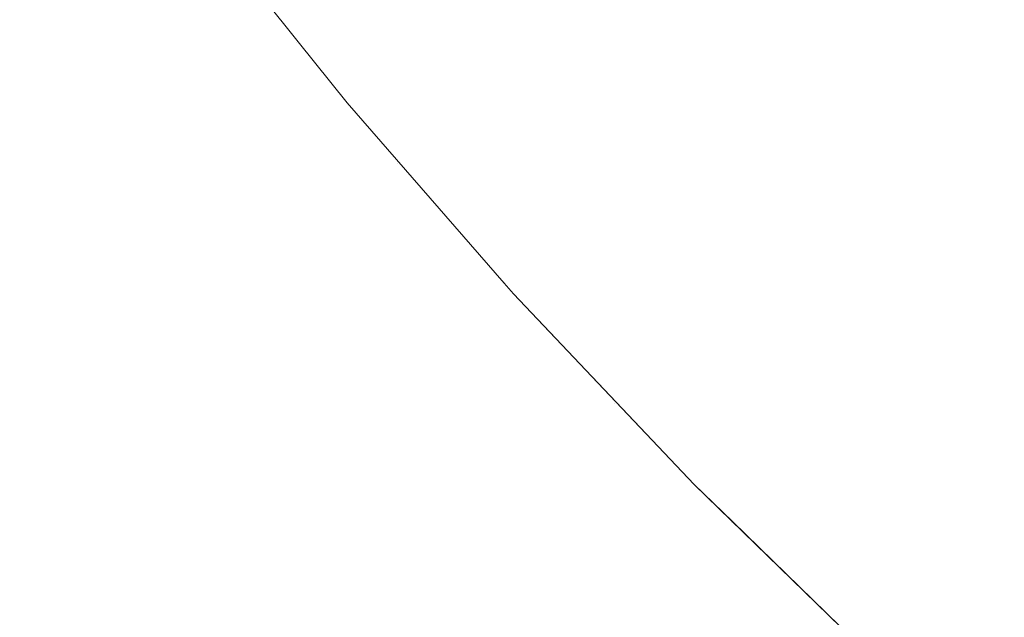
# Model space of a CAD drawing. Header units: centimetres. Extents: x -35.1 to 36.2, y 3.4 to 5.2.
# Tile 136 of 256: x -11.1119 to -11.0788, y 3.777 to 3.7971. Entities that reach past the tile are written whole.
import ezdxf

# ---------------------------------------------------------------- set-up
doc = ezdxf.new("R2010")
doc.units = ezdxf.units.CM
doc.header["$LTSCALE"] = 2.54
doc.layers.add('Lucido design-1', color=7, linetype='Continuous')

# ---------------------------------------------------------------- blocks, each defined once
blk = doc.blocks.new('Gruppo-4-1')
at = {"color": 7, "linetype": 'Continuous', "lineweight": 9}
blk.add_3dface([(-34.952766, 5.100212, -1872.215514), (-34.952766, 3.500212, -1872.215514), (36.079692, 3.500212, -1872.215514), (36.079692, 5.100212, -1872.215514)], dxfattribs=at)
for points, invisible_edges in [([(-11.103885, 3.801246, -1872.697318), (-11.1007, 3.797221, -1872.697318), (-11.101158, 3.797013, -1872.699636), (-11.10435, 3.801046, -1872.699636)], 15), ([(-11.10435, 3.801046, -1872.699636), (-11.101158, 3.797013, -1872.699636), (-11.101551, 3.796835, -1872.701944), (-11.104748, 3.800875, -1872.701944)], 15), ([(-11.090252, 3.796598, -1872.676402), (-11.093502, 3.800491, -1872.676402), (-11.092351, 3.801014, -1872.674113), (-11.089118, 3.797141, -1872.674113)], 15), ([(-11.080864, 3.801095, -1872.660793), (-11.077594, 3.797379, -1872.660793), (-11.079115, 3.796611, -1872.662952), (-11.08241, 3.800355, -1872.662952)], 15), ([(-11.105835, 3.800407, -1872.917089), (-11.106083, 3.800755, -1872.915514), (-11.10258, 3.796378, -1872.915514)], 9), ([(-11.10258, 3.796378, -1872.915514), (-11.106083, 3.800755, -1872.915514), (-11.106083, 3.800755, -1872.715514), (-11.10258, 3.796378, -1872.715514)], 10), ([(-11.10258, 3.796378, -1872.715514), (-11.106083, 3.800755, -1872.715514), (-11.105792, 3.800426, -1872.713294)], 10), ([(-11.105352, 3.800615, -1872.706529), (-11.102146, 3.796564, -1872.706529), (-11.102351, 3.796472, -1872.7088), (-11.105559, 3.800526, -1872.7088)], 15), ([(-11.105082, 3.800731, -1872.704243), (-11.10188, 3.796685, -1872.704243), (-11.102146, 3.796564, -1872.706529), (-11.105352, 3.800615, -1872.706529)], 15), ([(-11.104748, 3.800875, -1872.701944), (-11.101551, 3.796835, -1872.701944), (-11.10188, 3.796685, -1872.704243), (-11.105082, 3.800731, -1872.704243)], 15), ([(-11.102986, 3.796183, -1872.923631), (-11.10316, 3.796104, -1872.925326), (-11.10638, 3.800172, -1872.925326), (-11.106203, 3.800249, -1872.923631)], 15), ([(-11.106203, 3.800249, -1872.923631), (-11.106062, 3.80031, -1872.921959), (-11.102846, 3.796246, -1872.921959), (-11.102986, 3.796183, -1872.923631)], 15), ([(-11.10274, 3.796295, -1872.920311), (-11.102846, 3.796246, -1872.921959), (-11.106062, 3.80031, -1872.921959), (-11.105954, 3.800356, -1872.920311)], 15), ([(-11.105954, 3.800356, -1872.920311), (-11.105879, 3.800388, -1872.918688), (-11.102666, 3.796328, -1872.918688), (-11.10274, 3.796295, -1872.920311)], 15), ([(-11.102623, 3.796348, -1872.917089), (-11.102666, 3.796328, -1872.918688), (-11.105879, 3.800388, -1872.918688), (-11.105835, 3.800407, -1872.917089)], 15), ([(-11.10258, 3.796378, -1872.915514), (-11.102623, 3.796348, -1872.917089), (-11.105835, 3.800407, -1872.917089)], 11), ([(-11.105705, 3.800463, -1872.711056), (-11.102495, 3.796406, -1872.711056), (-11.10258, 3.796367, -1872.713294), (-11.105792, 3.800426, -1872.713294)], 15), ([(-11.105792, 3.800426, -1872.713294), (-11.10258, 3.796367, -1872.713294), (-11.10258, 3.796378, -1872.715514)], 11), ([(-11.105559, 3.800526, -1872.7088), (-11.102351, 3.796472, -1872.7088), (-11.102495, 3.796406, -1872.711056), (-11.105705, 3.800463, -1872.711056)], 15), ([(-11.091316, 3.796088, -1872.678705), (-11.094582, 3.8, -1872.678705), (-11.093502, 3.800491, -1872.676402), (-11.090252, 3.796598, -1872.676402)], 15), ([(-11.08241, 3.800355, -1872.662952), (-11.079115, 3.796611, -1872.662952), (-11.08057, 3.795877, -1872.665138), (-11.083888, 3.799646, -1872.665138)], 15), ([(-11.106847, 3.799972, -1872.928788), (-11.10362, 3.795895, -1872.928788), (-11.103909, 3.795764, -1872.930554), (-11.107139, 3.799846, -1872.930554)], 15), ([(-11.103371, 3.796008, -1872.927046), (-11.10362, 3.795895, -1872.928788), (-11.106847, 3.799972, -1872.928788), (-11.106594, 3.80008, -1872.927046)], 15), ([(-11.106594, 3.80008, -1872.927046), (-11.10638, 3.800172, -1872.925326), (-11.10316, 3.796104, -1872.925326), (-11.103371, 3.796008, -1872.927046)], 15), ([(-11.09231, 3.795612, -1872.681018), (-11.095591, 3.799542, -1872.681018), (-11.094582, 3.8, -1872.678705), (-11.091316, 3.796088, -1872.678705)], 15), ([(-11.107474, 3.799702, -1872.932342), (-11.104239, 3.795614, -1872.932342), (-11.104612, 3.795444, -1872.934153), (-11.107852, 3.799539, -1872.934153)], 15), ([(-11.107139, 3.799846, -1872.930554), (-11.103909, 3.795764, -1872.930554), (-11.104239, 3.795614, -1872.932342), (-11.107474, 3.799702, -1872.932342)], 15), ([(-11.083888, 3.799646, -1872.665138), (-11.08057, 3.795877, -1872.665138), (-11.081958, 3.795175, -1872.66735), (-11.085299, 3.798971, -1872.66735)], 15), ([(-11.108276, 3.799357, -1872.935985), (-11.105029, 3.795255, -1872.935985), (-11.105493, 3.795044, -1872.937837), (-11.108746, 3.799154, -1872.937837)], 15), ([(-11.107852, 3.799539, -1872.934153), (-11.104612, 3.795444, -1872.934153), (-11.105029, 3.795255, -1872.935985), (-11.108276, 3.799357, -1872.935985)], 15), ([(-11.093234, 3.795169, -1872.683339), (-11.096529, 3.799116, -1872.683339), (-11.095591, 3.799542, -1872.681018), (-11.09231, 3.795612, -1872.681018)], 15), ([(-11.109265, 3.798931, -1872.939711), (-11.106005, 3.794811, -1872.939711), (-11.106568, 3.794556, -1872.941603), (-11.109835, 3.798685, -1872.941603)], 15), ([(-11.108746, 3.799154, -1872.937837), (-11.105493, 3.795044, -1872.937837), (-11.106005, 3.794811, -1872.939711), (-11.109265, 3.798931, -1872.939711)], 15), ([(-11.09409, 3.794759, -1872.685667), (-11.097398, 3.798721, -1872.685667), (-11.096529, 3.799116, -1872.683339), (-11.093234, 3.795169, -1872.683339)], 15), ([(-11.085299, 3.798971, -1872.66735), (-11.081958, 3.795175, -1872.66735), (-11.083279, 3.794508, -1872.669585), (-11.086641, 3.798328, -1872.669585)], 15), ([(-11.109835, 3.798685, -1872.941603), (-11.106568, 3.794556, -1872.941603), (-11.107181, 3.794277, -1872.943514), (-11.110458, 3.798417, -1872.943514)], 15), ([(-11.094876, 3.794383, -1872.687998), (-11.098196, 3.798359, -1872.687998), (-11.097398, 3.798721, -1872.685667), (-11.09409, 3.794759, -1872.685667)], 15), ([(-11.110458, 3.798417, -1872.943514), (-11.107181, 3.794277, -1872.943514), (-11.107849, 3.793974, -1872.945443), (-11.111134, 3.798126, -1872.945443)], 15), ([(-11.095594, 3.794039, -1872.690331), (-11.098924, 3.798028, -1872.690331), (-11.098196, 3.798359, -1872.687998), (-11.094876, 3.794383, -1872.687998)], 15), ([(-11.086641, 3.798328, -1872.669585), (-11.083279, 3.794508, -1872.669585), (-11.084532, 3.793876, -1872.67184), (-11.087914, 3.797718, -1872.67184)], 15), ([(-11.111134, 3.798126, -1872.945443), (-11.107849, 3.793974, -1872.945443), (-11.108571, 3.793646, -1872.947388), (-11.111867, 3.797811, -1872.947388)], 15), ([(-11.096244, 3.793727, -1872.692664), (-11.099584, 3.797728, -1872.692664), (-11.098924, 3.798028, -1872.690331), (-11.095594, 3.794039, -1872.690331)], 15), ([(-11.111867, 3.797811, -1872.947388), (-11.108571, 3.793646, -1872.947388), (-11.109351, 3.793292, -1872.949348), (-11.112658, 3.79747, -1872.949348)], 15), ([(-11.096826, 3.793448, -1872.694993), (-11.100175, 3.79746, -1872.694993), (-11.099584, 3.797728, -1872.692664), (-11.096244, 3.793727, -1872.692664)], 15), ([(-11.087914, 3.797718, -1872.67184), (-11.084532, 3.793876, -1872.67184), (-11.085716, 3.793277, -1872.674113), (-11.089118, 3.797141, -1872.674113)], 15), ([(-11.112658, 3.79747, -1872.949348), (-11.109351, 3.793292, -1872.949348), (-11.110189, 3.792911, -1872.951323), (-11.113508, 3.797104, -1872.951323)], 15), ([(-11.097343, 3.793201, -1872.697318), (-11.1007, 3.797221, -1872.697318), (-11.100175, 3.79746, -1872.694993), (-11.096826, 3.793448, -1872.694993)], 15), ([(-11.075654, 3.792881, -1872.662952), (-11.079115, 3.796611, -1872.662952), (-11.077594, 3.797379, -1872.660793), (-11.074159, 3.793677, -1872.660793)], 15), ([(-11.113508, 3.797104, -1872.951323), (-11.110189, 3.792911, -1872.951323), (-11.111089, 3.792502, -1872.953311), (-11.11442, 3.796712, -1872.953311)], 15), ([(-11.098182, 3.792799, -1872.701944), (-11.101551, 3.796835, -1872.701944), (-11.101158, 3.797013, -1872.699636), (-11.097795, 3.792984, -1872.699636)], 15), ([(-11.097795, 3.792984, -1872.699636), (-11.101158, 3.797013, -1872.699636), (-11.1007, 3.797221, -1872.697318), (-11.097343, 3.793201, -1872.697318)], 15), ([(-11.089118, 3.797141, -1872.674113), (-11.085716, 3.793277, -1872.674113), (-11.086832, 3.792714, -1872.676402), (-11.090252, 3.796598, -1872.676402)], 15), ([(-11.11442, 3.796712, -1872.953311), (-11.111089, 3.792502, -1872.953311), (-11.112051, 3.792065, -1872.955309), (-11.115395, 3.796292, -1872.955309)], 15), ([(-11.098768, 3.792518, -1872.706529), (-11.102146, 3.796564, -1872.706529), (-11.10188, 3.796685, -1872.704243), (-11.098506, 3.792644, -1872.704243)], 15), ([(-11.098506, 3.792644, -1872.704243), (-11.10188, 3.796685, -1872.704243), (-11.101551, 3.796835, -1872.701944), (-11.098182, 3.792799, -1872.701944)], 15), ([(-11.090252, 3.796598, -1872.676402), (-11.086832, 3.792714, -1872.676402), (-11.08788, 3.792185, -1872.678705), (-11.091316, 3.796088, -1872.678705)], 15), ([(-11.077084, 3.79212, -1872.665138), (-11.08057, 3.795877, -1872.665138), (-11.079115, 3.796611, -1872.662952), (-11.075654, 3.792881, -1872.662952)], 15), ([(-11.099353, 3.792238, -1872.920311), (-11.099458, 3.792188, -1872.921959), (-11.102846, 3.796246, -1872.921959), (-11.10274, 3.796295, -1872.920311)], 15), ([(-11.10274, 3.796295, -1872.920311), (-11.102666, 3.796328, -1872.918688), (-11.09928, 3.792273, -1872.918688), (-11.099353, 3.792238, -1872.920311)], 15), ([(-11.099237, 3.792293, -1872.917089), (-11.09928, 3.792273, -1872.918688), (-11.102666, 3.796328, -1872.918688), (-11.102623, 3.796348, -1872.917089)], 15), ([(-11.102623, 3.796348, -1872.917089), (-11.10258, 3.796378, -1872.915514), (-11.100936, 3.794324, -1872.915514)], 9), ([(-11.100936, 3.794324, -1872.915514), (-11.099237, 3.792293, -1872.917089), (-11.102623, 3.796348, -1872.917089)], 11), ([(-11.099196, 3.792313, -1872.713294), (-11.10258, 3.796367, -1872.713294), (-11.102495, 3.796406, -1872.711056), (-11.099111, 3.792354, -1872.711056)], 15), ([(-11.10258, 3.796378, -1872.715514), (-11.100936, 3.794324, -1872.715514), (-11.100936, 3.794324, -1872.915514), (-11.10258, 3.796378, -1872.915514)], 10), ([(-11.100936, 3.794324, -1872.715514), (-11.10258, 3.796378, -1872.715514), (-11.10258, 3.796367, -1872.713294)], 10), ([(-11.10258, 3.796367, -1872.713294), (-11.099196, 3.792313, -1872.713294), (-11.100936, 3.794324, -1872.715514)], 11), ([(-11.099111, 3.792354, -1872.711056), (-11.102495, 3.796406, -1872.711056), (-11.102351, 3.796472, -1872.7088), (-11.098969, 3.792422, -1872.7088)], 15), ([(-11.098969, 3.792422, -1872.7088), (-11.102351, 3.796472, -1872.7088), (-11.102146, 3.796564, -1872.706529), (-11.098768, 3.792518, -1872.706529)], 15), ([(-11.099975, 3.79194, -1872.927046), (-11.10022, 3.791822, -1872.928788), (-11.10362, 3.795895, -1872.928788), (-11.103371, 3.796008, -1872.927046)], 15), ([(-11.103371, 3.796008, -1872.927046), (-11.10316, 3.796104, -1872.925326), (-11.099767, 3.79204, -1872.925326), (-11.099975, 3.79194, -1872.927046)], 15), ([(-11.099595, 3.792122, -1872.923631), (-11.099767, 3.79204, -1872.925326), (-11.10316, 3.796104, -1872.925326), (-11.102986, 3.796183, -1872.923631)], 15), ([(-11.102986, 3.796183, -1872.923631), (-11.102846, 3.796246, -1872.921959), (-11.099458, 3.792188, -1872.921959), (-11.099595, 3.792122, -1872.923631)], 15), ([(-11.091316, 3.796088, -1872.678705), (-11.08788, 3.792185, -1872.678705), (-11.088858, 3.791691, -1872.681018), (-11.09231, 3.795612, -1872.681018)], 15), ([(-11.101197, 3.791354, -1872.934153), (-11.104612, 3.795444, -1872.934153), (-11.104239, 3.795614, -1872.932342), (-11.10083, 3.79153, -1872.932342)], 15), ([(-11.100505, 3.791686, -1872.930554), (-11.10083, 3.79153, -1872.932342), (-11.104239, 3.795614, -1872.932342), (-11.103909, 3.795764, -1872.930554)], 15), ([(-11.103909, 3.795764, -1872.930554), (-11.10362, 3.795895, -1872.928788), (-11.10022, 3.791822, -1872.928788), (-11.100505, 3.791686, -1872.930554)], 15), ([(-11.09231, 3.795612, -1872.681018), (-11.088858, 3.791691, -1872.681018), (-11.089768, 3.791231, -1872.683339), (-11.093234, 3.795169, -1872.683339)], 15), ([(-11.078449, 3.791394, -1872.66735), (-11.081958, 3.795175, -1872.66735), (-11.08057, 3.795877, -1872.665138), (-11.077084, 3.79212, -1872.665138)], 15), ([(-11.101608, 3.791157, -1872.935985), (-11.105029, 3.795255, -1872.935985), (-11.104612, 3.795444, -1872.934153), (-11.101197, 3.791354, -1872.934153)], 15), ([(-11.10257, 3.790697, -1872.939711), (-11.106005, 3.794811, -1872.939711), (-11.105493, 3.795044, -1872.937837), (-11.102066, 3.790938, -1872.937837)], 15), ([(-11.102066, 3.790938, -1872.937837), (-11.105493, 3.795044, -1872.937837), (-11.105029, 3.795255, -1872.935985), (-11.101608, 3.791157, -1872.935985)], 15), ([(-11.093234, 3.795169, -1872.683339), (-11.089768, 3.791231, -1872.683339), (-11.09061, 3.790806, -1872.685667), (-11.09409, 3.794759, -1872.685667)], 15), ([(-11.079748, 3.790702, -1872.669585), (-11.083279, 3.794508, -1872.669585), (-11.081958, 3.795175, -1872.66735), (-11.078449, 3.791394, -1872.66735)], 15), ([(-11.103124, 3.790431, -1872.941603), (-11.106568, 3.794556, -1872.941603), (-11.106005, 3.794811, -1872.939711), (-11.10257, 3.790697, -1872.939711)], 15), ([(-11.09409, 3.794759, -1872.685667), (-11.09061, 3.790806, -1872.685667), (-11.091383, 3.790415, -1872.687998), (-11.094876, 3.794383, -1872.687998)], 15), ([(-11.103729, 3.790142, -1872.943514), (-11.107181, 3.794277, -1872.943514), (-11.106568, 3.794556, -1872.941603), (-11.103124, 3.790431, -1872.941603)], 15), ([(-11.099237, 3.792293, -1872.917089), (-11.100936, 3.794324, -1872.915514), (-11.095655, 3.788261, -1872.915514)], 9), ([(-11.095655, 3.788261, -1872.915514), (-11.100936, 3.794324, -1872.915514), (-11.100936, 3.794324, -1872.715514), (-11.095655, 3.788261, -1872.715514)], 10), ([(-11.095655, 3.788261, -1872.715514), (-11.100936, 3.794324, -1872.715514), (-11.099196, 3.792313, -1872.713294)], 10), ([(-11.094876, 3.794383, -1872.687998), (-11.091383, 3.790415, -1872.687998), (-11.09209, 3.790059, -1872.690331), (-11.095594, 3.794039, -1872.690331)], 15), ([(-11.08098, 3.790047, -1872.67184), (-11.084532, 3.793876, -1872.67184), (-11.083279, 3.794508, -1872.669585), (-11.079748, 3.790702, -1872.669585)], 15), ([(-11.105098, 3.789486, -1872.947388), (-11.108571, 3.793646, -1872.947388), (-11.107849, 3.793974, -1872.945443), (-11.104386, 3.789827, -1872.945443)], 15), ([(-11.104386, 3.789827, -1872.945443), (-11.107849, 3.793974, -1872.945443), (-11.107181, 3.794277, -1872.943514), (-11.103729, 3.790142, -1872.943514)], 15), ([(-11.095594, 3.794039, -1872.690331), (-11.09209, 3.790059, -1872.690331), (-11.09273, 3.789736, -1872.692664), (-11.096244, 3.793727, -1872.692664)], 15), ([(-11.105866, 3.789118, -1872.949348), (-11.109351, 3.793292, -1872.949348), (-11.108571, 3.793646, -1872.947388), (-11.105098, 3.789486, -1872.947388)], 15), ([(-11.096244, 3.793727, -1872.692664), (-11.09273, 3.789736, -1872.692664), (-11.093303, 3.789446, -1872.694993), (-11.096826, 3.793448, -1872.694993)], 15), ([(-11.082144, 3.789427, -1872.674113), (-11.085716, 3.793277, -1872.674113), (-11.084532, 3.793876, -1872.67184), (-11.08098, 3.790047, -1872.67184)], 15), ([(-11.106692, 3.788722, -1872.951323), (-11.110189, 3.792911, -1872.951323), (-11.109351, 3.793292, -1872.949348), (-11.105866, 3.789118, -1872.949348)], 15), ([(-11.096826, 3.793448, -1872.694993), (-11.093303, 3.789446, -1872.694993), (-11.093812, 3.789189, -1872.697318), (-11.097343, 3.793201, -1872.697318)], 15), ([(-11.097795, 3.792984, -1872.699636), (-11.094256, 3.788965, -1872.699636), (-11.094637, 3.788772, -1872.701944), (-11.098182, 3.792799, -1872.701944)], 15), ([(-11.097343, 3.793201, -1872.697318), (-11.093812, 3.789189, -1872.697318), (-11.094256, 3.788965, -1872.699636), (-11.097795, 3.792984, -1872.699636)], 15), ([(-11.083241, 3.788843, -1872.676402), (-11.086832, 3.792714, -1872.676402), (-11.085716, 3.793277, -1872.674113), (-11.082144, 3.789427, -1872.674113)], 15), ([(-11.107578, 3.788298, -1872.953311), (-11.111089, 3.792502, -1872.953311), (-11.110189, 3.792911, -1872.951323), (-11.106692, 3.788722, -1872.951323)], 15), ([(-11.098506, 3.792644, -1872.704243), (-11.094956, 3.788611, -1872.704243), (-11.095214, 3.788481, -1872.706529), (-11.098768, 3.792518, -1872.706529)], 15), ([(-11.098182, 3.792799, -1872.701944), (-11.094637, 3.788772, -1872.701944), (-11.094956, 3.788611, -1872.704243), (-11.098506, 3.792644, -1872.704243)], 15), ([(-11.084271, 3.788295, -1872.678705), (-11.08788, 3.792185, -1872.678705), (-11.086832, 3.792714, -1872.676402), (-11.083241, 3.788843, -1872.676402)], 15), ([(-11.108526, 3.787844, -1872.955309), (-11.112051, 3.792065, -1872.955309), (-11.111089, 3.792502, -1872.953311), (-11.107578, 3.788298, -1872.953311)], 15), ([(-11.099111, 3.792354, -1872.711056), (-11.095552, 3.78831, -1872.711056), (-11.095635, 3.788268, -1872.713294), (-11.099196, 3.792313, -1872.713294)], 15), ([(-11.099196, 3.792313, -1872.713294), (-11.095635, 3.788268, -1872.713294), (-11.095655, 3.788261, -1872.715514)], 11), ([(-11.098969, 3.792422, -1872.7088), (-11.095412, 3.788381, -1872.7088), (-11.095552, 3.78831, -1872.711056), (-11.099111, 3.792354, -1872.711056)], 15), ([(-11.098768, 3.792518, -1872.706529), (-11.095214, 3.788481, -1872.706529), (-11.095412, 3.788381, -1872.7088), (-11.098969, 3.792422, -1872.7088)], 15), ([(-11.109537, 3.787359, -1872.957318), (-11.113077, 3.791599, -1872.957318), (-11.112051, 3.792065, -1872.955309), (-11.108526, 3.787844, -1872.955309)], 15), ([(-11.099975, 3.79194, -1872.927046), (-11.099767, 3.79204, -1872.925326), (-11.096197, 3.787985, -1872.925326), (-11.096402, 3.787881, -1872.927046)], 15), ([(-11.096028, 3.78807, -1872.923631), (-11.096197, 3.787985, -1872.925326), (-11.099767, 3.79204, -1872.925326), (-11.099595, 3.792122, -1872.923631)], 15), ([(-11.099595, 3.792122, -1872.923631), (-11.099458, 3.792188, -1872.921959), (-11.095893, 3.788138, -1872.921959), (-11.096028, 3.78807, -1872.923631)], 15), ([(-11.09579, 3.78819, -1872.920311), (-11.095893, 3.788138, -1872.921959), (-11.099458, 3.792188, -1872.921959), (-11.099353, 3.792238, -1872.920311)], 15), ([(-11.099353, 3.792238, -1872.920311), (-11.09928, 3.792273, -1872.918688), (-11.095718, 3.788226, -1872.918688), (-11.09579, 3.78819, -1872.920311)], 15), ([(-11.095676, 3.788248, -1872.917089), (-11.095718, 3.788226, -1872.918688), (-11.09928, 3.792273, -1872.918688), (-11.099237, 3.792293, -1872.917089)], 15), ([(-11.095655, 3.788261, -1872.915514), (-11.095676, 3.788248, -1872.917089), (-11.099237, 3.792293, -1872.917089)], 11), ([(-11.085233, 3.787783, -1872.681018), (-11.088858, 3.791691, -1872.681018), (-11.08788, 3.792185, -1872.678705), (-11.084271, 3.788295, -1872.678705)], 15), ([(-11.096923, 3.787618, -1872.930554), (-11.097243, 3.787456, -1872.932342), (-11.10083, 3.79153, -1872.932342), (-11.100505, 3.791686, -1872.930554)], 15), ([(-11.100505, 3.791686, -1872.930554), (-11.10022, 3.791822, -1872.928788), (-11.096643, 3.787759, -1872.928788), (-11.096923, 3.787618, -1872.930554)], 15), ([(-11.096402, 3.787881, -1872.927046), (-11.096643, 3.787759, -1872.928788), (-11.10022, 3.791822, -1872.928788), (-11.099975, 3.79194, -1872.927046)], 15), ([(-11.086127, 3.787307, -1872.683339), (-11.089768, 3.791231, -1872.683339), (-11.088858, 3.791691, -1872.681018), (-11.085233, 3.787783, -1872.681018)], 15), ([(-11.110613, 3.786844, -1872.959334), (-11.114169, 3.791103, -1872.959334), (-11.113077, 3.791599, -1872.957318), (-11.109537, 3.787359, -1872.957318)], 15), ([(-11.101197, 3.791354, -1872.934153), (-11.097605, 3.787274, -1872.934153), (-11.09801, 3.787069, -1872.935985), (-11.101608, 3.791157, -1872.935985)], 15), ([(-11.10083, 3.79153, -1872.932342), (-11.097243, 3.787456, -1872.932342), (-11.097605, 3.787274, -1872.934153), (-11.101197, 3.791354, -1872.934153)], 15), ([(-11.078449, 3.791394, -1872.66735), (-11.07477, 3.78763, -1872.66735), (-11.076045, 3.786915, -1872.669585), (-11.079748, 3.790702, -1872.669585)], 15), ([(-11.111755, 3.786296, -1872.961357), (-11.115329, 3.790576, -1872.961357), (-11.114169, 3.791103, -1872.959334), (-11.110613, 3.786844, -1872.959334)], 15), ([(-11.101608, 3.791157, -1872.935985), (-11.09801, 3.787069, -1872.935985), (-11.09846, 3.786842, -1872.937837), (-11.102066, 3.790938, -1872.937837)], 15), ([(-11.086955, 3.786867, -1872.685667), (-11.09061, 3.790806, -1872.685667), (-11.089768, 3.791231, -1872.683339), (-11.086127, 3.787307, -1872.683339)], 15), ([(-11.10257, 3.790697, -1872.939711), (-11.098956, 3.786591, -1872.939711), (-11.099501, 3.786316, -1872.941603), (-11.103124, 3.790431, -1872.941603)], 15), ([(-11.102066, 3.790938, -1872.937837), (-11.09846, 3.786842, -1872.937837), (-11.098956, 3.786591, -1872.939711), (-11.10257, 3.790697, -1872.939711)], 15), ([(-11.087716, 3.786462, -1872.687998), (-11.091383, 3.790415, -1872.687998), (-11.09061, 3.790806, -1872.685667), (-11.086955, 3.786867, -1872.685667)], 15), ([(-11.079748, 3.790702, -1872.669585), (-11.076045, 3.786915, -1872.669585), (-11.077255, 3.786237, -1872.67184), (-11.08098, 3.790047, -1872.67184)], 15), ([(-11.112966, 3.785716, -1872.963384), (-11.116558, 3.790018, -1872.963384), (-11.115329, 3.790576, -1872.961357), (-11.111755, 3.786296, -1872.961357)], 15), ([(-11.103124, 3.790431, -1872.941603), (-11.099501, 3.786316, -1872.941603), (-11.100096, 3.786016, -1872.943514), (-11.103729, 3.790142, -1872.943514)], 15), ([(-11.08841, 3.786093, -1872.690331), (-11.09209, 3.790059, -1872.690331), (-11.091383, 3.790415, -1872.687998), (-11.087716, 3.786462, -1872.687998)], 15), ([(-11.103729, 3.790142, -1872.943514), (-11.100096, 3.786016, -1872.943514), (-11.100743, 3.785689, -1872.945443), (-11.104386, 3.789827, -1872.945443)], 15), ([(-11.089039, 3.785758, -1872.692664), (-11.09273, 3.789736, -1872.692664), (-11.09209, 3.790059, -1872.690331), (-11.08841, 3.786093, -1872.690331)], 15), ([(-11.08098, 3.790047, -1872.67184), (-11.077255, 3.786237, -1872.67184), (-11.078399, 3.785596, -1872.674113), (-11.082144, 3.789427, -1872.674113)], 15), ([(-11.104386, 3.789827, -1872.945443), (-11.100743, 3.785689, -1872.945443), (-11.101444, 3.785335, -1872.947388), (-11.105098, 3.789486, -1872.947388)], 15), ([(-11.089603, 3.785458, -1872.694993), (-11.093303, 3.789446, -1872.694993), (-11.09273, 3.789736, -1872.692664), (-11.089039, 3.785758, -1872.692664)], 15), ([(-11.105098, 3.789486, -1872.947388), (-11.101444, 3.785335, -1872.947388), (-11.1022, 3.784953, -1872.949348), (-11.105866, 3.789118, -1872.949348)], 15), ([(-11.090103, 3.785192, -1872.697318), (-11.093812, 3.789189, -1872.697318), (-11.093303, 3.789446, -1872.694993), (-11.089603, 3.785458, -1872.694993)], 15), ([(-11.082144, 3.789427, -1872.674113), (-11.078399, 3.785596, -1872.674113), (-11.079476, 3.784992, -1872.676402), (-11.083241, 3.788843, -1872.676402)], 15), ([(-11.105866, 3.789118, -1872.949348), (-11.1022, 3.784953, -1872.949348), (-11.103013, 3.784543, -1872.951323), (-11.106692, 3.788722, -1872.951323)], 15), ([(-11.09054, 3.784959, -1872.699636), (-11.094256, 3.788965, -1872.699636), (-11.093812, 3.789189, -1872.697318), (-11.090103, 3.785192, -1872.697318)], 15), ([(-11.106692, 3.788722, -1872.951323), (-11.103013, 3.784543, -1872.951323), (-11.103885, 3.784102, -1872.953311), (-11.107578, 3.788298, -1872.953311)], 15), ([(-11.091228, 3.784593, -1872.704243), (-11.094956, 3.788611, -1872.704243), (-11.094637, 3.788772, -1872.701944), (-11.090914, 3.78476, -1872.701944)], 15), ([(-11.090914, 3.78476, -1872.701944), (-11.094637, 3.788772, -1872.701944), (-11.094256, 3.788965, -1872.699636), (-11.09054, 3.784959, -1872.699636)], 15), ([(-11.083241, 3.788843, -1872.676402), (-11.079476, 3.784992, -1872.676402), (-11.080487, 3.784425, -1872.678705), (-11.084271, 3.788295, -1872.678705)], 15), ([(-11.091814, 3.784281, -1872.711056), (-11.095552, 3.78831, -1872.711056), (-11.095412, 3.788381, -1872.7088), (-11.091676, 3.784354, -1872.7088)], 15), ([(-11.091676, 3.784354, -1872.7088), (-11.095412, 3.788381, -1872.7088), (-11.095214, 3.788481, -1872.706529), (-11.091482, 3.784458, -1872.706529)], 15), ([(-11.091482, 3.784458, -1872.706529), (-11.095214, 3.788481, -1872.706529), (-11.094956, 3.788611, -1872.704243), (-11.091228, 3.784593, -1872.704243)], 15), ([(-11.107578, 3.788298, -1872.953311), (-11.103885, 3.784102, -1872.953311), (-11.104818, 3.783631, -1872.955309), (-11.108526, 3.787844, -1872.955309)], 15), ([(-11.092282, 3.784032, -1872.923631), (-11.092448, 3.783944, -1872.925326), (-11.096197, 3.787985, -1872.925326), (-11.096028, 3.78807, -1872.923631)], 15), ([(-11.096028, 3.78807, -1872.923631), (-11.095893, 3.788138, -1872.921959), (-11.092149, 3.784103, -1872.921959), (-11.092282, 3.784032, -1872.923631)], 15), ([(-11.092048, 3.784157, -1872.920311), (-11.092149, 3.784103, -1872.921959), (-11.095893, 3.788138, -1872.921959), (-11.09579, 3.78819, -1872.920311)], 15), ([(-11.09579, 3.78819, -1872.920311), (-11.095718, 3.788226, -1872.918688), (-11.091977, 3.784194, -1872.918688), (-11.092048, 3.784157, -1872.920311)], 15), ([(-11.091936, 3.784216, -1872.917089), (-11.091977, 3.784194, -1872.918688), (-11.095718, 3.788226, -1872.918688), (-11.095676, 3.788248, -1872.917089)], 15), ([(-11.095676, 3.788248, -1872.917089), (-11.095655, 3.788261, -1872.915514), (-11.095337, 3.787896, -1872.915514)], 9), ([(-11.091936, 3.784216, -1872.917089), (-11.095676, 3.788248, -1872.917089), (-11.095337, 3.787896, -1872.915514)], 11), ([(-11.095337, 3.787896, -1872.715514), (-11.095655, 3.788261, -1872.715514), (-11.095635, 3.788268, -1872.713294)], 10), ([(-11.095655, 3.788261, -1872.715514), (-11.095337, 3.787896, -1872.715514), (-11.095337, 3.787896, -1872.915514), (-11.095655, 3.788261, -1872.915514)], 10), ([(-11.091896, 3.784238, -1872.713294), (-11.095635, 3.788268, -1872.713294), (-11.095552, 3.78831, -1872.711056), (-11.091814, 3.784281, -1872.711056)], 15), ([(-11.095337, 3.787896, -1872.715514), (-11.095635, 3.788268, -1872.713294), (-11.091896, 3.784238, -1872.713294)], 11), ([(-11.084271, 3.788295, -1872.678705), (-11.080487, 3.784425, -1872.678705), (-11.081432, 3.783895, -1872.681018), (-11.085233, 3.787783, -1872.681018)], 15), ([(-11.108526, 3.787844, -1872.955309), (-11.104818, 3.783631, -1872.955309), (-11.105813, 3.783129, -1872.957318), (-11.109537, 3.787359, -1872.957318)], 15), ([(-11.096923, 3.787618, -1872.930554), (-11.096643, 3.787759, -1872.928788), (-11.092887, 3.78371, -1872.928788), (-11.093162, 3.783564, -1872.930554)], 15), ([(-11.092649, 3.783837, -1872.927046), (-11.092887, 3.78371, -1872.928788), (-11.096643, 3.787759, -1872.928788), (-11.096402, 3.787881, -1872.927046)], 15), ([(-11.096402, 3.787881, -1872.927046), (-11.096197, 3.787985, -1872.925326), (-11.092448, 3.783944, -1872.925326), (-11.092649, 3.783837, -1872.927046)], 15), ([(-11.095337, 3.787896, -1872.915514), (-11.089266, 3.781484, -1872.915514), (-11.091936, 3.784216, -1872.917089)], 10), ([(-11.089266, 3.781484, -1872.915514), (-11.095337, 3.787896, -1872.915514), (-11.095337, 3.787896, -1872.715514), (-11.09189, 3.784255, -1872.715514)], 10), ([(-11.091896, 3.784238, -1872.713294), (-11.09189, 3.784255, -1872.715514), (-11.095337, 3.787896, -1872.715514)], 9), ([(-11.085233, 3.787783, -1872.681018), (-11.081432, 3.783895, -1872.681018), (-11.08231, 3.783402, -1872.683339), (-11.086127, 3.787307, -1872.683339)], 15), ([(-11.109537, 3.787359, -1872.957318), (-11.105813, 3.783129, -1872.957318), (-11.106872, 3.782594, -1872.959334), (-11.110613, 3.786844, -1872.959334)], 15), ([(-11.093832, 3.783207, -1872.934153), (-11.097605, 3.787274, -1872.934153), (-11.097243, 3.787456, -1872.932342), (-11.093477, 3.783397, -1872.932342)], 15), ([(-11.093162, 3.783564, -1872.930554), (-11.093477, 3.783397, -1872.932342), (-11.097243, 3.787456, -1872.932342), (-11.096923, 3.787618, -1872.930554)], 15), ([(-11.094672, 3.78276, -1872.937837), (-11.09846, 3.786842, -1872.937837), (-11.09801, 3.787069, -1872.935985), (-11.09423, 3.782995, -1872.935985)], 15), ([(-11.09423, 3.782995, -1872.935985), (-11.09801, 3.787069, -1872.935985), (-11.097605, 3.787274, -1872.934153), (-11.093832, 3.783207, -1872.934153)], 15), ([(-11.086127, 3.787307, -1872.683339), (-11.08231, 3.783402, -1872.683339), (-11.083123, 3.782947, -1872.685667), (-11.086955, 3.786867, -1872.685667)], 15), ([(-11.110613, 3.786844, -1872.959334), (-11.106872, 3.782594, -1872.959334), (-11.107996, 3.782026, -1872.961357), (-11.111755, 3.786296, -1872.961357)], 15), ([(-11.095161, 3.7825, -1872.939711), (-11.098956, 3.786591, -1872.939711), (-11.09846, 3.786842, -1872.937837), (-11.094672, 3.78276, -1872.937837)], 15), ([(-11.086955, 3.786867, -1872.685667), (-11.083123, 3.782947, -1872.685667), (-11.08387, 3.782528, -1872.687998), (-11.087716, 3.786462, -1872.687998)], 15), ([(-11.095696, 3.782215, -1872.941603), (-11.099501, 3.786316, -1872.941603), (-11.098956, 3.786591, -1872.939711), (-11.095161, 3.7825, -1872.939711)], 15), ([(-11.087716, 3.786462, -1872.687998), (-11.08387, 3.782528, -1872.687998), (-11.084552, 3.782146, -1872.690331), (-11.08841, 3.786093, -1872.690331)], 15), ([(-11.111755, 3.786296, -1872.961357), (-11.107996, 3.782026, -1872.961357), (-11.109188, 3.781424, -1872.963384), (-11.112966, 3.785716, -1872.963384)], 15), ([(-11.096918, 3.781565, -1872.945443), (-11.100743, 3.785689, -1872.945443), (-11.100096, 3.786016, -1872.943514), (-11.096281, 3.781904, -1872.943514)], 15), ([(-11.096281, 3.781904, -1872.943514), (-11.100096, 3.786016, -1872.943514), (-11.099501, 3.786316, -1872.941603), (-11.095696, 3.782215, -1872.941603)], 15), ([(-11.08841, 3.786093, -1872.690331), (-11.084552, 3.782146, -1872.690331), (-11.085169, 3.781799, -1872.692664), (-11.089039, 3.785758, -1872.692664)], 15), ([(-11.112966, 3.785716, -1872.963384), (-11.109188, 3.781424, -1872.963384), (-11.110449, 3.780787, -1872.965413), (-11.114247, 3.785103, -1872.965413)], 15), ([(-11.097606, 3.781199, -1872.947388), (-11.101444, 3.785335, -1872.947388), (-11.100743, 3.785689, -1872.945443), (-11.096918, 3.781565, -1872.945443)], 15), ([(-11.089039, 3.785758, -1872.692664), (-11.085169, 3.781799, -1872.692664), (-11.085723, 3.781489, -1872.694993), (-11.089603, 3.785458, -1872.694993)], 15), ([(-11.089603, 3.785458, -1872.694993), (-11.085723, 3.781489, -1872.694993), (-11.086214, 3.781214, -1872.697318), (-11.090103, 3.785192, -1872.697318)], 15), ([(-11.079476, 3.784992, -1872.676402), (-11.078399, 3.785596, -1872.674113), (-11.074477, 3.781788, -1872.674113), (-11.075534, 3.781164, -1872.676402)], 15), ([(-11.114247, 3.785103, -1872.965413), (-11.110449, 3.780787, -1872.965413), (-11.11178, 3.780115, -1872.967443), (-11.1156, 3.784455, -1872.967443)], 15), ([(-11.09835, 3.780803, -1872.949348), (-11.1022, 3.784953, -1872.949348), (-11.101444, 3.785335, -1872.947388), (-11.097606, 3.781199, -1872.947388)], 15), ([(-11.090103, 3.785192, -1872.697318), (-11.086214, 3.781214, -1872.697318), (-11.086643, 3.780973, -1872.699636), (-11.09054, 3.784959, -1872.699636)], 15), ([(-11.099149, 3.780378, -1872.951323), (-11.103013, 3.784543, -1872.951323), (-11.1022, 3.784953, -1872.949348), (-11.09835, 3.780803, -1872.949348)], 15), ([(-11.090914, 3.78476, -1872.701944), (-11.087011, 3.780767, -1872.701944), (-11.087319, 3.780594, -1872.704243), (-11.091228, 3.784593, -1872.704243)], 15), ([(-11.09054, 3.784959, -1872.699636), (-11.086643, 3.780973, -1872.699636), (-11.087011, 3.780767, -1872.701944), (-11.090914, 3.78476, -1872.701944)], 15), ([(-11.075534, 3.781164, -1872.676402), (-11.076526, 3.780578, -1872.678705), (-11.080487, 3.784425, -1872.678705), (-11.079476, 3.784992, -1872.676402)], 15), ([(-11.1156, 3.784455, -1872.967443), (-11.11178, 3.780115, -1872.967443), (-11.113182, 3.779407, -1872.96947), (-11.117025, 3.783772, -1872.96947)], 15), ([(-11.100006, 3.779922, -1872.953311), (-11.103885, 3.784102, -1872.953311), (-11.103013, 3.784543, -1872.951323), (-11.099149, 3.780378, -1872.951323)], 15), ([(-11.091676, 3.784354, -1872.7088), (-11.087759, 3.780347, -1872.7088), (-11.087894, 3.780272, -1872.711056), (-11.091814, 3.784281, -1872.711056)], 15), ([(-11.091482, 3.784458, -1872.706529), (-11.087568, 3.780455, -1872.706529), (-11.087759, 3.780347, -1872.7088), (-11.091676, 3.784354, -1872.7088)], 15), ([(-11.091228, 3.784593, -1872.704243), (-11.087319, 3.780594, -1872.704243), (-11.087568, 3.780455, -1872.706529), (-11.091482, 3.784458, -1872.706529)], 15), ([(-11.081432, 3.783895, -1872.681018), (-11.080487, 3.784425, -1872.678705), (-11.076526, 3.780578, -1872.678705), (-11.077452, 3.780031, -1872.681018)], 15), ([(-11.100923, 3.779434, -1872.955309), (-11.104818, 3.783631, -1872.955309), (-11.103885, 3.784102, -1872.953311), (-11.100006, 3.779922, -1872.953311)], 15), ([(-11.088354, 3.780014, -1872.923631), (-11.088517, 3.779922, -1872.925326), (-11.092448, 3.783944, -1872.925326), (-11.092282, 3.784032, -1872.923631)], 15), ([(-11.092282, 3.784032, -1872.923631), (-11.092149, 3.784103, -1872.921959), (-11.088223, 3.780087, -1872.921959), (-11.088354, 3.780014, -1872.923631)], 15), ([(-11.088124, 3.780143, -1872.920311), (-11.088223, 3.780087, -1872.921959), (-11.092149, 3.784103, -1872.921959), (-11.092048, 3.784157, -1872.920311)], 15), ([(-11.092048, 3.784157, -1872.920311), (-11.091977, 3.784194, -1872.918688), (-11.088055, 3.780182, -1872.918688), (-11.088124, 3.780143, -1872.920311)], 15), ([(-11.088014, 3.780205, -1872.917089), (-11.088055, 3.780182, -1872.918688), (-11.091977, 3.784194, -1872.918688), (-11.091936, 3.784216, -1872.917089)], 15), ([(-11.088014, 3.780205, -1872.917089), (-11.091936, 3.784216, -1872.917089), (-11.089266, 3.781484, -1872.915514)], 11), ([(-11.091814, 3.784281, -1872.711056), (-11.087894, 3.780272, -1872.711056), (-11.087974, 3.780227, -1872.713294), (-11.091896, 3.784238, -1872.713294)], 15), ([(-11.089266, 3.781484, -1872.715514), (-11.09189, 3.784255, -1872.715514), (-11.091896, 3.784238, -1872.713294)], 10), ([(-11.091896, 3.784238, -1872.713294), (-11.087974, 3.780227, -1872.713294), (-11.089266, 3.781484, -1872.715514)], 11), ([(-11.09189, 3.784255, -1872.715514), (-11.089266, 3.781484, -1872.715514), (-11.089266, 3.781484, -1872.915514)], 10), ([(-11.093162, 3.783564, -1872.930554), (-11.092887, 3.78371, -1872.928788), (-11.088948, 3.779681, -1872.928788), (-11.089218, 3.77953, -1872.930554)], 15), ([(-11.088715, 3.779812, -1872.927046), (-11.088948, 3.779681, -1872.928788), (-11.092887, 3.78371, -1872.928788), (-11.092649, 3.783837, -1872.927046)], 15), ([(-11.092649, 3.783837, -1872.927046), (-11.092448, 3.783944, -1872.925326), (-11.088517, 3.779922, -1872.925326), (-11.088715, 3.779812, -1872.927046)], 15), ([(-11.077452, 3.780031, -1872.681018), (-11.078314, 3.779522, -1872.683339), (-11.08231, 3.783402, -1872.683339), (-11.081432, 3.783895, -1872.681018)], 15), ([(-11.101901, 3.778913, -1872.957318), (-11.105813, 3.783129, -1872.957318), (-11.104818, 3.783631, -1872.955309), (-11.100923, 3.779434, -1872.955309)], 15), ([(-11.093477, 3.783397, -1872.932342), (-11.089527, 3.779356, -1872.932342), (-11.089876, 3.779161, -1872.934153), (-11.093832, 3.783207, -1872.934153)], 15), ([(-11.089218, 3.77953, -1872.930554), (-11.089527, 3.779356, -1872.932342), (-11.093477, 3.783397, -1872.932342), (-11.093162, 3.783564, -1872.930554)], 15), ([(-11.083123, 3.782947, -1872.685667), (-11.08231, 3.783402, -1872.683339), (-11.078314, 3.779522, -1872.683339), (-11.079111, 3.779051, -1872.685667)], 15), ([(-11.102943, 3.778359, -1872.959334), (-11.106872, 3.782594, -1872.959334), (-11.105813, 3.783129, -1872.957318), (-11.101901, 3.778913, -1872.957318)], 15), ([(-11.093832, 3.783207, -1872.934153), (-11.089876, 3.779161, -1872.934153), (-11.090267, 3.778941, -1872.935985), (-11.09423, 3.782995, -1872.935985)], 15), ([(-11.094672, 3.78276, -1872.937837), (-11.090701, 3.778698, -1872.937837), (-11.091181, 3.778429, -1872.939711), (-11.095161, 3.7825, -1872.939711)], 15), ([(-11.09423, 3.782995, -1872.935985), (-11.090267, 3.778941, -1872.935985), (-11.090701, 3.778698, -1872.937837), (-11.094672, 3.78276, -1872.937837)], 15), ([(-11.079111, 3.779051, -1872.685667), (-11.079844, 3.778618, -1872.687998), (-11.08387, 3.782528, -1872.687998), (-11.083123, 3.782947, -1872.685667)], 15), ([(-11.104048, 3.777771, -1872.961357), (-11.107996, 3.782026, -1872.961357), (-11.106872, 3.782594, -1872.959334), (-11.102943, 3.778359, -1872.959334)], 15), ([(-11.095161, 3.7825, -1872.939711), (-11.091181, 3.778429, -1872.939711), (-11.091707, 3.778134, -1872.941603), (-11.095696, 3.782215, -1872.941603)], 15), ([(-11.084552, 3.782146, -1872.690331), (-11.08387, 3.782528, -1872.687998), (-11.079844, 3.778618, -1872.687998), (-11.080513, 3.778223, -1872.690331)], 15), ([(-11.095696, 3.782215, -1872.941603), (-11.091707, 3.778134, -1872.941603), (-11.092281, 3.777812, -1872.943514), (-11.096281, 3.781904, -1872.943514)], 15), ([(-11.080513, 3.778223, -1872.690331), (-11.081118, 3.777866, -1872.692664), (-11.085169, 3.781799, -1872.692664), (-11.084552, 3.782146, -1872.690331)], 15), ([(-11.10522, 3.777147, -1872.963384), (-11.109188, 3.781424, -1872.963384), (-11.107996, 3.782026, -1872.961357), (-11.104048, 3.777771, -1872.961357)], 15), ([(-11.096281, 3.781904, -1872.943514), (-11.092281, 3.777812, -1872.943514), (-11.092906, 3.777462, -1872.945443), (-11.096918, 3.781565, -1872.945443)], 15), ([(-11.085723, 3.781489, -1872.694993), (-11.085169, 3.781799, -1872.692664), (-11.081118, 3.777866, -1872.692664), (-11.081662, 3.777545, -1872.694993)], 15), ([(-11.106459, 3.776487, -1872.965413), (-11.110449, 3.780787, -1872.965413), (-11.109188, 3.781424, -1872.963384), (-11.10522, 3.777147, -1872.963384)], 15), ([(-11.096918, 3.781565, -1872.945443), (-11.092906, 3.777462, -1872.945443), (-11.093582, 3.777083, -1872.947388), (-11.097606, 3.781199, -1872.947388)], 15), ([(-11.089266, 3.781484, -1872.915514), (-11.08798, 3.780234, -1872.915514), (-11.088014, 3.780205, -1872.917089)], 10), ([(-11.082728, 3.775129, -1872.915514), (-11.08798, 3.780234, -1872.915514), (-11.089266, 3.781484, -1872.715514), (-11.083876, 3.776245, -1872.715514)], 10), ([(-11.08798, 3.780234, -1872.915514), (-11.089266, 3.781484, -1872.915514), (-11.089266, 3.781484, -1872.715514)], 10), ([(-11.083869, 3.776241, -1872.713294), (-11.083876, 3.776245, -1872.715514), (-11.089266, 3.781484, -1872.715514), (-11.087974, 3.780227, -1872.713294)], 13), ([(-11.081662, 3.777545, -1872.694993), (-11.082143, 3.77726, -1872.697318), (-11.086214, 3.781214, -1872.697318), (-11.085723, 3.781489, -1872.694993)], 15), ([(-11.097606, 3.781199, -1872.947388), (-11.093582, 3.777083, -1872.947388), (-11.094312, 3.776673, -1872.949348), (-11.09835, 3.780803, -1872.949348)], 15), ([(-11.086643, 3.780973, -1872.699636), (-11.086214, 3.781214, -1872.697318), (-11.082143, 3.77726, -1872.697318), (-11.082564, 3.777012, -1872.699636)], 15), ([(-11.107768, 3.775791, -1872.967443), (-11.11178, 3.780115, -1872.967443), (-11.110449, 3.780787, -1872.965413), (-11.106459, 3.776487, -1872.965413)], 15), ([(-11.09835, 3.780803, -1872.949348), (-11.094312, 3.776673, -1872.949348), (-11.095097, 3.776233, -1872.951323), (-11.099149, 3.780378, -1872.951323)], 15), ([(-11.087319, 3.780594, -1872.704243), (-11.087011, 3.780767, -1872.701944), (-11.082924, 3.776799, -1872.701944), (-11.083226, 3.77662, -1872.704243)], 15), ([(-11.082564, 3.777012, -1872.699636), (-11.082924, 3.776799, -1872.701944), (-11.087011, 3.780767, -1872.701944), (-11.086643, 3.780973, -1872.699636)], 15), ([(-11.099149, 3.780378, -1872.951323), (-11.095097, 3.776233, -1872.951323), (-11.095939, 3.775761, -1872.953311), (-11.100006, 3.779922, -1872.953311)], 15), ([(-11.087759, 3.780347, -1872.7088), (-11.087568, 3.780455, -1872.706529), (-11.083471, 3.776476, -1872.706529), (-11.083659, 3.776365, -1872.7088)], 15), ([(-11.083226, 3.77662, -1872.704243), (-11.083471, 3.776476, -1872.706529), (-11.087568, 3.780455, -1872.706529), (-11.087319, 3.780594, -1872.704243)], 15), ([(-11.109147, 3.775057, -1872.96947), (-11.113182, 3.779407, -1872.96947), (-11.11178, 3.780115, -1872.967443), (-11.107768, 3.775791, -1872.967443)], 15), ([(-11.088354, 3.780014, -1872.923631), (-11.088223, 3.780087, -1872.921959), (-11.084114, 3.776097, -1872.921959), (-11.084242, 3.776021, -1872.923631)], 15), ([(-11.084016, 3.776154, -1872.920311), (-11.084114, 3.776097, -1872.921959), (-11.088223, 3.780087, -1872.921959), (-11.088124, 3.780143, -1872.920311)], 15), ([(-11.088124, 3.780143, -1872.920311), (-11.088055, 3.780182, -1872.918688), (-11.083948, 3.776194, -1872.918688), (-11.084016, 3.776154, -1872.920311)], 15), ([(-11.083908, 3.776218, -1872.917089), (-11.083948, 3.776194, -1872.918688), (-11.088055, 3.780182, -1872.918688), (-11.088014, 3.780205, -1872.917089)], 15), ([(-11.088014, 3.780205, -1872.917089), (-11.08798, 3.780234, -1872.915514), (-11.082728, 3.775129, -1872.915514), (-11.083908, 3.776218, -1872.917089)], 13), ([(-11.087974, 3.780227, -1872.713294), (-11.087894, 3.780272, -1872.711056), (-11.083791, 3.776287, -1872.711056), (-11.083869, 3.776241, -1872.713294)], 15), ([(-11.083659, 3.776365, -1872.7088), (-11.083791, 3.776287, -1872.711056), (-11.087894, 3.780272, -1872.711056), (-11.087759, 3.780347, -1872.7088)], 15), ([(-11.100006, 3.779922, -1872.953311), (-11.095939, 3.775761, -1872.953311), (-11.09684, 3.775256, -1872.955309), (-11.100923, 3.779434, -1872.955309)], 15), ([(-11.084596, 3.775812, -1872.927046), (-11.084824, 3.775677, -1872.928788), (-11.088948, 3.779681, -1872.928788), (-11.088715, 3.779812, -1872.927046)], 15), ([(-11.088715, 3.779812, -1872.927046), (-11.088517, 3.779922, -1872.925326), (-11.084402, 3.775926, -1872.925326), (-11.084596, 3.775812, -1872.927046)], 15), ([(-11.084242, 3.776021, -1872.923631), (-11.084402, 3.775926, -1872.925326), (-11.088517, 3.779922, -1872.925326), (-11.088354, 3.780014, -1872.923631)], 15), ([(-11.110597, 3.774285, -1872.971493), (-11.114658, 3.778662, -1872.971493), (-11.113182, 3.779407, -1872.96947), (-11.109147, 3.775057, -1872.96947)], 15), ([(-11.100923, 3.779434, -1872.955309), (-11.09684, 3.775256, -1872.955309), (-11.0978, 3.774718, -1872.957318), (-11.101901, 3.778913, -1872.957318)], 15), ([(-11.085089, 3.77552, -1872.930554), (-11.085392, 3.775341, -1872.932342), (-11.089527, 3.779356, -1872.932342), (-11.089218, 3.77953, -1872.930554)], 15), ([(-11.089218, 3.77953, -1872.930554), (-11.088948, 3.779681, -1872.928788), (-11.084824, 3.775677, -1872.928788), (-11.085089, 3.77552, -1872.930554)], 15), ([(-11.079111, 3.779051, -1872.685667), (-11.078314, 3.779522, -1872.683339), (-11.074137, 3.775671, -1872.683339), (-11.074917, 3.775186, -1872.685667)], 15), ([(-11.085735, 3.775139, -1872.934153), (-11.086118, 3.774913, -1872.935985), (-11.090267, 3.778941, -1872.935985), (-11.089876, 3.779161, -1872.934153)], 15), ([(-11.089876, 3.779161, -1872.934153), (-11.089527, 3.779356, -1872.932342), (-11.085392, 3.775341, -1872.932342), (-11.085735, 3.775139, -1872.934153)], 15), ([(-11.101901, 3.778913, -1872.957318), (-11.0978, 3.774718, -1872.957318), (-11.098823, 3.774145, -1872.959334), (-11.102943, 3.778359, -1872.959334)], 15), ([(-11.090701, 3.778698, -1872.937837), (-11.090267, 3.778941, -1872.935985), (-11.086118, 3.774913, -1872.935985), (-11.086544, 3.774661, -1872.937837)], 15), ([(-11.074917, 3.775186, -1872.685667), (-11.075635, 3.774739, -1872.687998), (-11.079844, 3.778618, -1872.687998), (-11.079111, 3.779051, -1872.685667)], 15), ([(-11.112121, 3.773475, -1872.973508), (-11.116207, 3.777879, -1872.973508), (-11.114658, 3.778662, -1872.971493), (-11.110597, 3.774285, -1872.971493)], 15), ([(-11.091707, 3.778134, -1872.941603), (-11.091181, 3.778429, -1872.939711), (-11.087014, 3.774383, -1872.939711), (-11.08753, 3.774079, -1872.941603)], 15), ([(-11.086544, 3.774661, -1872.937837), (-11.087014, 3.774383, -1872.939711), (-11.091181, 3.778429, -1872.939711), (-11.090701, 3.778698, -1872.937837)], 15), ([(-11.080513, 3.778223, -1872.690331), (-11.079844, 3.778618, -1872.687998), (-11.075635, 3.774739, -1872.687998), (-11.07629, 3.774331, -1872.690331)], 15), ([(-11.102943, 3.778359, -1872.959334), (-11.098823, 3.774145, -1872.959334), (-11.099909, 3.773536, -1872.961357), (-11.104048, 3.777771, -1872.961357)], 15), ([(-11.08753, 3.774079, -1872.941603), (-11.088094, 3.773746, -1872.943514), (-11.092281, 3.777812, -1872.943514), (-11.091707, 3.778134, -1872.941603)], 15), ([(-11.07629, 3.774331, -1872.690331), (-11.076884, 3.773962, -1872.692664), (-11.081118, 3.777866, -1872.692664), (-11.080513, 3.778223, -1872.690331)], 15), ([(-11.104048, 3.777771, -1872.961357), (-11.099909, 3.773536, -1872.961357), (-11.101059, 3.772891, -1872.963384), (-11.10522, 3.777147, -1872.963384)], 15), ([(-11.092906, 3.777462, -1872.945443), (-11.092281, 3.777812, -1872.943514), (-11.088094, 3.773746, -1872.943514), (-11.088707, 3.773384, -1872.945443)], 15), ([(-11.081662, 3.777545, -1872.694993), (-11.081118, 3.777866, -1872.692664), (-11.076884, 3.773962, -1872.692664), (-11.077416, 3.773631, -1872.694993)], 15), ([(-11.088707, 3.773384, -1872.945443), (-11.08937, 3.772992, -1872.947388), (-11.093582, 3.777083, -1872.947388), (-11.092906, 3.777462, -1872.945443)], 15), ([(-11.077416, 3.773631, -1872.694993), (-11.077887, 3.773338, -1872.697318), (-11.082143, 3.77726, -1872.697318), (-11.081662, 3.777545, -1872.694993)], 15), ([(-11.10522, 3.777147, -1872.963384), (-11.101059, 3.772891, -1872.963384), (-11.102276, 3.772208, -1872.965413), (-11.106459, 3.776487, -1872.965413)], 15), ([(-11.094312, 3.776673, -1872.949348), (-11.093582, 3.777083, -1872.947388), (-11.08937, 3.772992, -1872.947388), (-11.090086, 3.772569, -1872.949348)], 15), ([(-11.082564, 3.777012, -1872.699636), (-11.082143, 3.77726, -1872.697318), (-11.077887, 3.773338, -1872.697318), (-11.0783, 3.773081, -1872.699636)], 15)]:
    blk.add_3dface(points, dxfattribs=dict(at, invisible_edges=invisible_edges))

msp = doc.modelspace()

# ---------------------------------------------------------------- block references
at = {"layer": 'Lucido design-1', "color": 7}
msp.add_blockref('Gruppo-4-1', (0, 0), dxfattribs=at)

doc.saveas('drawing.dxf')
